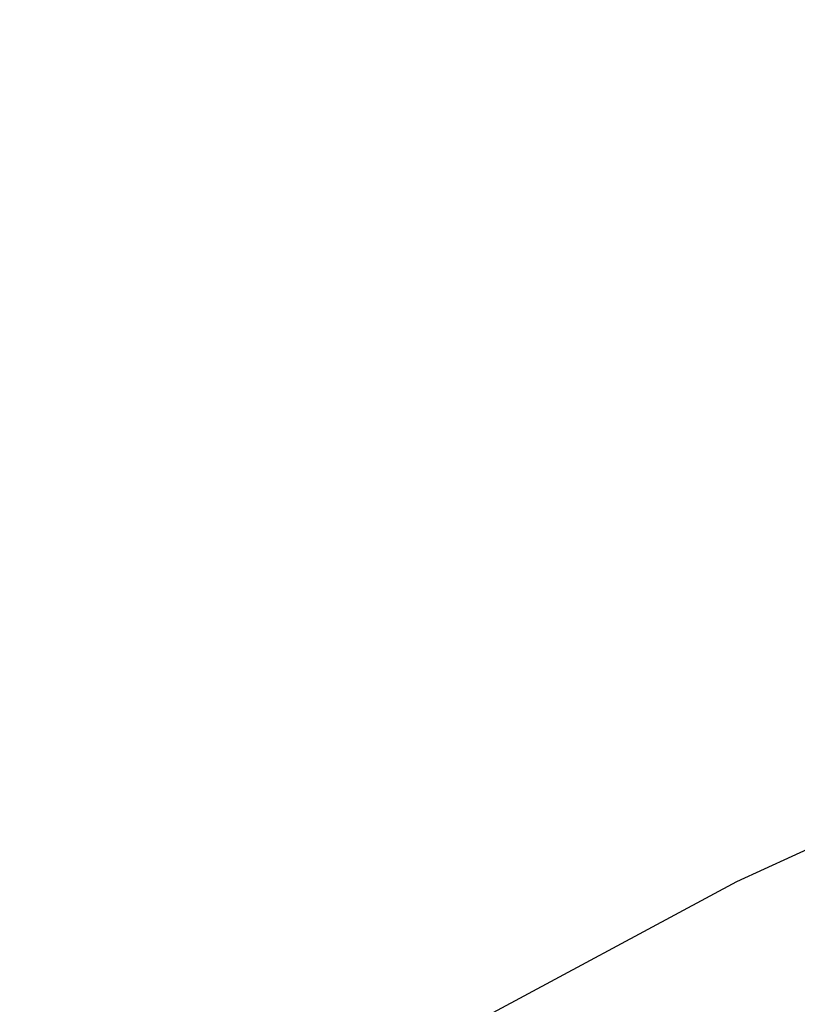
# Model space of a CAD drawing. Header units: millimetres. Extents: x -131 to 131, y -191 to 191.
# Tile 204 of 256: x -72.4827 to -72.4489, y -110.0819 to -110.0391. Entities that reach past the tile are written whole.
import ezdxf

# ---------------------------------------------------------------- set-up
doc = ezdxf.new("R2010")
doc.units = ezdxf.units.MM
doc.layers.get('0').update_dxf_attribs({"color": 8, "linetype": 'CONTINUOUS'})

# ---------------------------------------------------------------- blocks, each defined once
blk = doc.blocks.new('sgBrepBlock__142797360')
at = {"color": 0, "invisible_edges": 15}
for points in [[(-85.402361, -71.965125, -3), (-69.107216, -110.080352, -3), (-85.827134, -72.754485, -3)], [(-85.827134, -72.754485, -3), (-69.107216, -110.080352, -3), (-87.028798, -99.241869, -3)], [(-87.028798, -99.241869, -3), (-70, -110, -3), (-70.892784, -110.080352, -3)], [(-87.028798, -99.241869, -3), (-70.892784, -110.080352, -3), (-86.170575, -101.313802, -3)], [(-87.028798, -99.241869, -3), (-69.107216, -110.080352, -3), (-70, -110, -3)]]:
    blk.add_3dface(points, dxfattribs=at)
blk = doc.blocks.new('sgBrepBlock_Viva$20base_142796336')
at = {"color": 0}
blk.add_blockref('sgBrepBlock__142797360', (0, 0), dxfattribs=at)
blk = doc.blocks.new('sgBrepBlock__245065872')
at = {"color": 0}
blk.add_polyline3d([(-73.314491, -110.610905, -3), (-73.038007, -110.415187, -3), (-72.75, -110.23686, -3), (-72.451561, -110.076602, -3), (-72.143822, -109.93502, -3), (-71.827951, -109.812651, -3), (-71.505146, -109.709959, -3), (-71.176632, -109.627334, -3), (-70.843654, -109.56509, -3), (-70.507476, -109.523462, -3), (-70.169373, -109.502609, -3), (-69.830627, -109.502609, -3), (-69.492524, -109.523462, -3), (-69.156346, -109.56509, -3), (-68.823368, -109.627334, -3), (-68.494854, -109.709959, -3), (-68.172049, -109.812651, -3), (-67.856178, -109.93502, -3), (-67.548439, -110.076602, -3), (-67.25, -110.23686, -3), (-66.961993, -110.415187, -3)], dxfattribs=at)
at = {"color": 0, "invisible_edges": 15}
for points in [[(-83, -90, -3), (-72.451561, -110.076602, -3), (-73.314491, -110.610905, -3)], [(-83, -90, -3), (-71.505146, -109.709959, -3), (-72.451561, -110.076602, -3)]]:
    blk.add_3dface(points, dxfattribs=at)
blk = doc.blocks.new('sgBrepBlock__245068432')
at = {"color": 0}
blk.add_polyline3d([(-73.314491, -110.610905, -3), (-73.038007, -110.415187, -3), (-72.75, -110.23686, -3), (-72.451561, -110.076602, -3), (-72.143822, -109.93502, -3), (-71.827951, -109.812651, -3), (-71.505146, -109.709959, -3), (-71.176632, -109.627334, -3), (-70.843654, -109.56509, -3), (-70.507476, -109.523462, -3), (-70.169373, -109.502609, -3), (-69.830627, -109.502609, -3), (-69.492524, -109.523462, -3), (-69.156346, -109.56509, -3), (-68.823368, -109.627334, -3), (-68.494854, -109.709959, -3), (-68.172049, -109.812651, -3), (-67.856178, -109.93502, -3), (-67.548439, -110.076602, -3), (-67.25, -110.23686, -3), (-66.961993, -110.415187, -3)], dxfattribs=at)
at = {"color": 0, "invisible_edges": 15}
for points in [[(-72.451561, -110.076602, -3), (-71.505146, -109.709959, -3), (-72.161638, -109.942597, -8)], [(-73.314491, -110.610905, -3), (-72.451561, -110.076602, -3), (-73.029933, -110.409847, -8)]]:
    blk.add_3dface(points, dxfattribs=at)
blk = doc.blocks.new('sgBrepBlock_Omega+SlimClamp_245064080')
at = {"color": 0}
for name in ['sgBrepBlock__245065872', 'sgBrepBlock__245068432']:
    blk.add_blockref(name, (0, 0), dxfattribs=at)

msp = doc.modelspace()

# ---------------------------------------------------------------- block references
at = {"color": 9}
msp.add_blockref('sgBrepBlock_Viva$20base_142796336', (0, 0), dxfattribs=at)
at = {"color": 7}
msp.add_blockref('sgBrepBlock_Omega+SlimClamp_245064080', (0, 0), dxfattribs=at)

doc.saveas('drawing.dxf')
